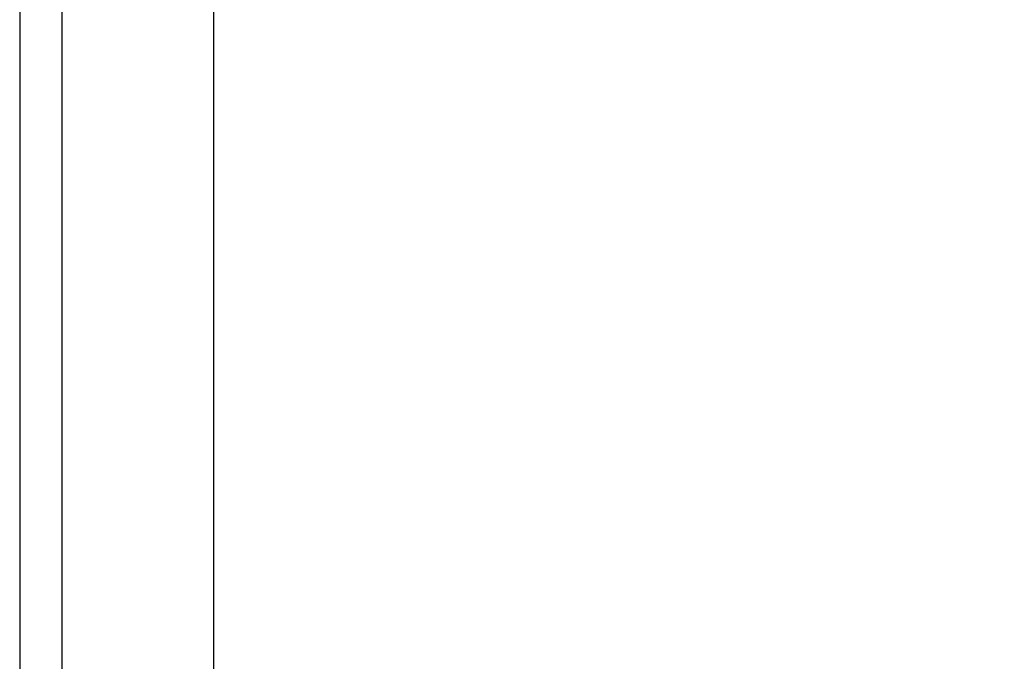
# Model space of a CAD drawing. Header units: millimetres. Extents: x 373037 to 682063, y 76092 to 274210.
# Tile 160 of 256: x 655064 to 655104, y 265124 to 265150. Entities that reach past the tile are written whole.
import ezdxf

# ---------------------------------------------------------------- set-up
doc = ezdxf.new("R2010")
doc.units = ezdxf.units.MM
doc.header["$LTSCALE"] = 100
doc.layers.add('PUDORYS', color=253, linetype='CONTINUOUS')

msp = doc.modelspace()

# ---------------------------------------------------------------- linework, layer by layer
at = {"layer": 'PUDORYS', "color": 252, "ltscale": 15, "true_color": 0x939598}
for points in [[(655063.636877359, 249619.1544343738), (681589.639597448, 249619.1544343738), (681589.639597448, 273245.1544306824), (655063.636877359, 273245.1544306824)], [(681581.6396141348, 273237.1544306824), (655071.6368773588, 273237.1544306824), (655071.6368773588, 249627.1544343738), (681581.6396141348, 249627.1544343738)], [(655065.3841771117, 265107.8288373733), (655065.3841771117, 265576.4904930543), (655109.3841771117, 265576.4904930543), (655109.3841771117, 265107.8288373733)]]:
    msp.add_lwpolyline(points, close=True, dxfattribs=at)
at = {"layer": 'PUDORYS', "color": 252, "true_color": 0x939598}
msp.add_lwpolyline([(655065.3842437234, 265188.7997161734), (655065.3842437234, 265576.4904930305), (655109.3842437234, 265576.4904930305), (655109.3842437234, 265188.7997161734), (655109.3842437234, 265107.8288373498), (655065.3842437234, 265107.8288373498)], close=True, dxfattribs=at)

doc.saveas('drawing.dxf')
